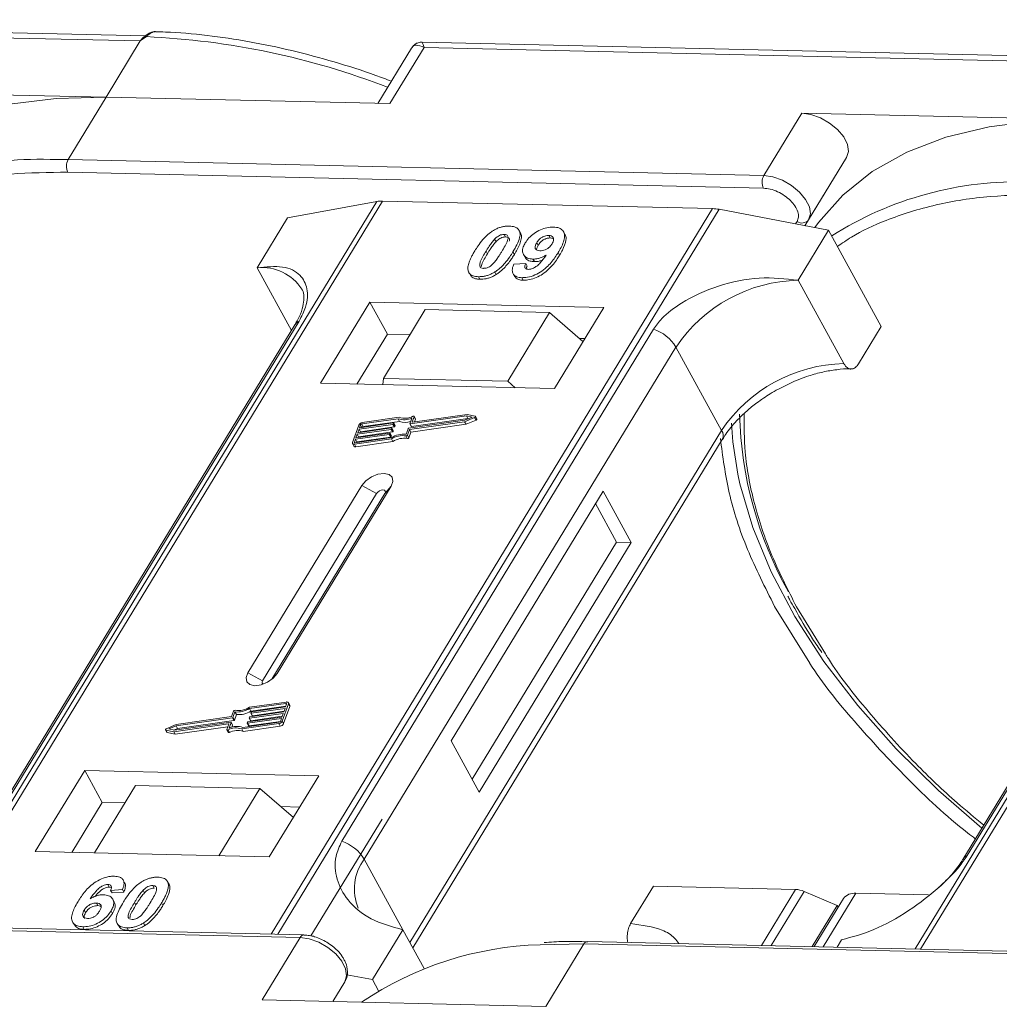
# Model space of a CAD drawing. Header units: millimetres. Extents: x -623 to 852, y 50 to 1083.
# Tile 54 of 72: x 397 to 445, y 852 to 900. Entities that reach past the tile are written whole.
import ezdxf

# ---------------------------------------------------------------- set-up
doc = ezdxf.new("R2010")
doc.units = ezdxf.units.MM

msp = doc.modelspace()

# ---------------------------------------------------------------- linework, layer by layer
at = {"color": 7, "linetype": 'Continuous', "lineweight": 15}
for p, q in [((402.714, 899.646), (368.177, 900.439)), ((368.274, 900.179), (402.457, 899.394)), ((402.756, 899.605), (402.457, 899.394)), ((402.457, 899.394), (400.777, 896.632)), ((415.775, 899.037), (414.125, 896.326)), ((414.72, 896.312), (416.401, 899.074)), ((450.84, 898.542), (416.304, 899.334)), ((416.401, 899.074), (450.584, 898.29)), ((400.777, 896.632), (386.833, 896.952)), ((398.909, 893.563), (400.777, 896.632)), ((400.777, 896.632), (414.72, 896.312)), ((434.96, 895.848), (433.092, 892.779)), ((448.903, 895.528), (434.96, 895.848)), ((398.909, 893.563), (398.021, 893.569)), ((433.092, 892.779), (398.909, 893.563)), ((437.153, 893.672), (435.11, 890.314)), ((435.286, 890.603), (437.153, 893.672)), ((398.895, 892.941), (433.078, 892.157)), ((414.073, 891.507), (392.393, 855.877)), ((392.662, 855.871), (414.359, 891.528)), ((409.696, 890.701), (414.073, 891.507)), ((414.359, 891.528), (430.575, 891.156)), ((430.575, 891.156), (408.879, 855.499)), ((409.212, 855.491), (430.892, 891.121)), ((430.892, 891.121), (436.273, 890.092)), ((409.696, 890.701), (408.202, 888.246)), ((434.723, 890.525), (434.648, 890.402)), ((435.11, 890.314), (435.286, 890.603)), ((462.2, 890.403), (440.52, 854.773)), ((440.789, 854.767), (462.485, 890.424)), ((420.335, 889.888), (420.404, 889.762)), ((421.132, 889.958), (421.063, 890.084)), ((422.589, 889.712), (422.52, 889.838)), ((423.32, 889.893), (423.251, 890.019)), ((434.779, 887.636), (436.273, 890.092)), ((436.273, 890.092), (438.86, 885.364)), ((419.863, 889.654), (419.932, 889.528)), ((421.934, 889.479), (422.003, 889.352)), ((422.589, 889.712), (422.716, 889.686)), ((419.441, 889.063), (419.51, 888.937)), ((420.833, 888.902), (420.764, 889.028)), ((421.28, 888.899), (421.349, 888.773)), ((423.056, 888.872), (422.987, 888.999)), ((420.805, 888.42), (421.389, 888.459)), ((421.389, 888.459), (421.458, 888.333)), ((421.746, 888.674), (421.815, 888.548)), ((408.202, 888.246), (409.884, 885.171)), ((418.645, 887.947), (418.714, 887.821)), ((419.877, 888.045), (419.946, 887.919)), ((420.769, 887.954), (420.838, 887.828)), ((419.07, 887.81), (419.139, 887.684)), ((421.204, 887.761), (421.273, 887.635)), ((437.021, 883.539), (434.779, 887.636)), ((413.733, 886.564), (411.305, 882.574)), ((425.226, 886.3), (413.733, 886.564)), ((413.733, 886.564), (414.595, 884.988)), ((416.455, 886.19), (414.401, 882.814)), ((422.561, 886.05), (416.455, 886.19)), ((420.507, 882.674), (422.561, 886.05)), ((422.561, 886.05), (424.205, 884.623)), ((422.798, 882.31), (425.226, 886.3)), ((394.949, 860.462), (410.262, 885.628)), ((410.048, 885.441), (394.735, 860.275)), ((427.666, 885.228), (412.353, 860.063)), ((437.739, 883.522), (438.86, 885.364)), ((414.595, 884.988), (413.101, 882.533)), ((415.708, 884.962), (414.595, 884.988)), ((424.292, 884.765), (424.034, 884.771)), ((443.076, 859.358), (458.389, 884.523)), ((413.461, 859.185), (428.774, 884.351)), ((431.016, 880.254), (428.774, 884.351)), ((458.175, 884.337), (442.862, 859.171)), ((411.305, 882.574), (422.798, 882.31)), ((414.401, 882.814), (414.377, 882.503)), ((420.507, 882.674), (414.401, 882.814)), ((420.875, 882.354), (420.507, 882.674)), ((415.125, 880.825), (413.337, 880.571)), ((415.179, 880.9), (413.363, 880.642)), ((413.406, 880.445), (415.194, 880.699)), ((415.194, 880.699), (415.125, 880.825)), ((415.638, 880.359), (418.398, 880.751)), ((415.682, 880.298), (418.391, 880.683)), ((415.698, 880.586), (415.797, 880.861)), ((418.474, 880.964), (415.715, 880.572)), ((415.784, 880.446), (418.543, 880.838)), ((415.815, 880.67), (415.908, 880.927)), ((415.823, 880.656), (415.815, 880.67)), ((418.518, 881.037), (415.832, 880.656)), ((415.976, 880.819), (415.907, 880.945)), ((415.908, 880.927), (415.977, 880.801)), ((415.929, 880.67), (415.977, 880.801)), ((418.391, 880.683), (418.883, 880.89)), ((418.46, 880.557), (418.391, 880.683)), ((418.398, 880.751), (418.759, 880.903)), ((418.46, 880.557), (418.952, 880.764)), ((418.759, 880.903), (418.474, 880.964)), ((418.543, 880.838), (418.474, 880.964)), ((418.906, 880.955), (418.518, 881.037)), ((418.543, 880.838), (418.584, 880.829)), ((418.883, 880.89), (418.952, 880.764)), ((418.991, 880.819), (418.922, 880.945)), ((413.187, 880.516), (412.881, 879.665)), ((414.773, 880.304), (413.113, 880.068)), ((413.139, 880.139), (414.799, 880.375)), ((413.202, 880.316), (413.139, 880.139)), ((413.182, 879.942), (414.842, 880.178)), ((414.863, 880.552), (413.202, 880.316)), ((413.271, 880.19), (413.202, 880.316)), ((413.228, 880.387), (414.888, 880.623)), ((413.279, 880.529), (413.228, 880.387)), ((413.259, 880.156), (413.271, 880.19)), ((413.271, 880.19), (414.932, 880.426)), ((413.347, 880.404), (413.279, 880.529)), ((413.337, 880.571), (413.406, 880.445)), ((414.842, 880.178), (414.773, 880.304)), ((414.815, 880.36), (414.803, 880.325)), ((414.872, 880.199), (414.803, 880.325)), ((414.884, 880.243), (414.815, 880.369)), ((414.884, 880.234), (414.815, 880.36)), ((414.932, 880.426), (414.863, 880.552)), ((414.872, 880.199), (414.884, 880.234)), ((414.905, 880.608), (414.892, 880.573)), ((414.961, 880.447), (414.892, 880.573)), ((414.973, 880.491), (414.904, 880.618)), ((414.974, 880.482), (414.905, 880.608)), ((414.961, 880.447), (414.974, 880.482)), ((415.511, 880.064), (415.609, 880.338)), ((415.583, 880.024), (415.682, 880.298)), ((415.652, 879.898), (415.751, 880.172)), ((415.751, 880.172), (415.682, 880.298)), ((415.699, 880.577), (415.768, 880.451)), ((431.016, 880.254), (415.703, 855.088)), ((415.784, 880.446), (415.715, 880.572)), ((415.751, 880.172), (418.46, 880.557)), ((413.024, 879.82), (412.973, 879.678)), ((412.973, 879.678), (412.989, 879.649)), ((412.981, 879.578), (414.797, 879.836)), ((413.006, 879.649), (414.794, 879.903)), ((414.684, 880.055), (413.024, 879.82)), ((413.093, 879.694), (413.024, 879.82)), ((413.05, 879.891), (414.71, 880.126)), ((413.113, 880.068), (413.05, 879.891)), ((413.05, 879.452), (414.866, 879.71)), ((413.081, 879.659), (413.093, 879.694)), ((413.093, 879.694), (414.753, 879.929)), ((413.182, 879.942), (413.113, 880.068)), ((413.17, 879.908), (413.182, 879.942)), ((414.753, 879.929), (414.684, 880.055)), ((414.726, 880.112), (414.714, 880.076)), ((414.783, 879.95), (414.714, 880.076)), ((414.795, 879.995), (414.726, 880.121)), ((414.726, 880.112), (414.795, 879.986)), ((414.783, 879.95), (414.795, 879.986)), ((414.866, 879.71), (414.797, 879.836)), ((415.506, 879.982), (415.575, 879.856)), ((415.652, 879.898), (415.583, 880.024)), ((415.846, 854.827), (431.049, 879.813)), ((412.883, 879.61), (412.952, 879.484)), ((413.05, 879.452), (412.981, 879.578)), ((413.345, 877.548), (407.743, 868.341)), ((409.18, 868.308), (414.782, 877.515)), ((413.345, 877.548), (414.066, 877.158)), ((414.782, 877.515), (414.475, 877.149)), ((425.198, 877.276), (417.728, 865)), ((426.577, 874.754), (425.198, 877.276)), ((414.066, 877.158), (408.464, 867.951)), ((408.923, 868.024), (414.475, 877.149)), ((425.859, 874.771), (424.824, 876.662)), ((418.763, 863.109), (425.859, 874.771)), ((419.107, 862.478), (426.577, 874.754)), ((426.577, 874.754), (425.859, 874.771)), ((433.621, 871.603), (435.348, 868.815)), ((436.12, 869.269), (434.698, 871.578)), ((408.464, 867.951), (407.743, 868.341)), ((409.18, 868.308), (408.991, 868.083)), ((409.636, 866.908), (407.819, 866.65)), ((409.61, 866.837), (407.823, 866.583)), ((407.891, 866.457), (409.605, 866.7)), ((407.932, 866.43), (409.593, 866.666)), ((409.429, 865.97), (409.735, 866.821)), ((409.498, 865.844), (409.804, 866.695)), ((409.593, 866.666), (409.643, 866.808)), ((409.637, 866.789), (409.61, 866.837)), ((409.803, 866.75), (409.734, 866.876)), ((409.735, 866.821), (409.804, 866.695)), ((406.978, 866.127), (404.219, 865.735)), ((406.935, 866.188), (404.225, 865.803)), ((407.033, 866.462), (406.935, 866.188)), ((407.047, 866), (406.978, 866.127)), ((407.106, 866.422), (407.007, 866.148)), ((407.076, 866.021), (407.007, 866.148)), ((407.076, 866.021), (407.175, 866.296)), ((407.175, 866.296), (407.106, 866.422)), ((407.754, 865.934), (409.414, 866.17)), ((407.801, 866.126), (407.814, 866.161)), ((409.478, 866.347), (407.818, 866.111)), ((407.891, 866.457), (407.823, 866.583)), ((407.843, 866.182), (409.503, 866.418)), ((407.887, 865.985), (409.426, 866.204)), ((407.89, 866.374), (407.903, 866.409)), ((407.89, 866.365), (407.959, 866.239)), ((409.567, 866.595), (407.907, 866.359)), ((407.976, 866.233), (407.907, 866.359)), ((407.976, 866.233), (409.516, 866.452)), ((409.414, 866.17), (409.478, 866.347)), ((409.503, 866.418), (409.567, 866.595)), ((404.225, 865.803), (403.734, 865.596)), ((404.219, 865.735), (403.857, 865.582)), ((404.098, 865.448), (406.785, 865.83)), ((404.142, 865.522), (406.902, 865.914)), ((404.167, 865.322), (406.756, 865.69)), ((404.288, 865.609), (404.219, 865.735)), ((404.288, 865.609), (407.047, 866)), ((406.801, 865.815), (406.709, 865.559)), ((406.798, 865.806), (406.785, 865.83)), ((406.918, 865.899), (406.82, 865.625)), ((406.987, 865.782), (406.918, 865.908)), ((406.987, 865.773), (406.918, 865.899)), ((406.949, 865.668), (406.987, 865.773)), ((407.437, 865.586), (409.254, 865.844)), ((407.491, 865.661), (409.279, 865.915)), ((407.506, 865.46), (409.323, 865.718)), ((407.712, 865.877), (407.725, 865.913)), ((407.712, 865.868), (407.781, 865.742)), ((409.389, 866.099), (407.728, 865.863)), ((407.797, 865.737), (407.728, 865.863)), ((407.797, 865.737), (409.337, 865.955)), ((407.801, 866.116), (407.87, 865.99)), ((407.887, 865.985), (407.818, 866.111)), ((409.254, 865.844), (409.323, 865.718)), ((409.338, 865.957), (409.389, 866.099)), ((409.498, 865.844), (409.429, 865.97)), ((403.695, 865.541), (403.764, 865.415)), ((403.71, 865.531), (404.098, 865.448)), ((403.779, 865.405), (403.71, 865.531)), ((403.779, 865.405), (404.167, 865.322)), ((403.857, 865.582), (404.142, 865.522)), ((404.167, 865.322), (404.098, 865.448)), ((404.102, 865.53), (404.288, 865.609)), ((406.709, 865.54), (406.778, 865.414)), ((406.832, 865.41), (406.763, 865.536)), ((407.506, 865.46), (407.437, 865.586)), ((417.728, 865), (419.107, 862.478)), ((399.727, 863.546), (397.299, 859.556)), ((411.22, 863.282), (399.727, 863.546)), ((399.727, 863.546), (400.589, 861.97)), ((408.792, 859.293), (411.22, 863.282)), ((402.225, 862.804), (400.209, 859.49)), ((402.225, 862.804), (408.331, 862.664)), ((406.314, 859.35), (408.331, 862.664)), ((408.331, 862.664), (409.975, 861.237)), ((400.589, 861.97), (399.095, 859.515)), ((401.702, 861.945), (400.589, 861.97)), ((410.286, 861.748), (409.362, 861.769)), ((414.334, 861.156), (410.841, 855.417)), ((397.299, 859.556), (408.792, 859.293)), ((413.461, 859.185), (415.358, 855.719)), ((400.864, 857.94), (400.933, 857.813)), ((401.686, 858.028), (401.617, 858.154)), ((403.748, 858.15), (403.742, 858.161)), ((403.82, 858.031), (403.889, 857.905)), ((401.582, 857.688), (400.998, 857.649)), ((400.998, 857.649), (401.067, 857.523)), ((401.067, 857.523), (401.651, 857.562)), ((401.582, 857.688), (401.651, 857.562)), ((402.665, 857.529), (402.596, 857.655)), ((403.068, 857.889), (403.137, 857.763)), ((426.543, 856.017), (427.664, 857.859)), ((427.664, 857.859), (434.648, 857.698)), ((434.648, 857.698), (432.973, 854.946)), ((435.067, 857.6), (433.445, 854.935)), ((435.067, 857.6), (436.697, 856.904)), ((436.01, 854.876), (437.61, 857.506)), ((441.186, 857.424), (437.61, 857.506)), ((400.299, 857.027), (400.368, 856.901)), ((401.177, 857.081), (401.108, 857.207)), ((402.173, 857.063), (402.242, 856.937)), ((403.499, 857.032), (403.568, 856.906)), ((436.999, 857.246), (435.563, 854.887)), ((399.7, 856.683), (399.769, 856.557)), ((401.02, 856.641), (401.089, 856.515)), ((435.471, 854.889), (436.697, 856.904)), ((436.742, 856.823), (436.697, 856.904)), ((376.127, 856.122), (410.31, 855.337)), ((410.492, 855.462), (376.309, 856.246)), ((399.135, 856.091), (399.204, 855.965)), ((401.322, 856.025), (401.391, 855.899)), ((402.61, 856.046), (402.679, 855.92)), ((399.629, 855.861), (399.698, 855.735)), ((401.803, 855.811), (401.872, 855.685)), ((415.358, 855.719), (413.864, 853.264)), ((415.358, 855.719), (416.4, 853.814)), ((410.31, 855.337), (408.442, 852.268)), ((422.094, 854.979), (424.253, 855.017)), ((422.386, 851.948), (424.253, 855.017)), ((424.253, 855.017), (458.436, 854.233)), ((458.619, 854.358), (424.436, 855.142)), ((436.686, 854.861), (436.907, 855.224)), ((412.503, 853.162), (411.911, 852.189)), ((411.911, 852.189), (412.503, 853.162)), ((412.601, 853.505), (413.864, 853.264)), ((413.864, 853.264), (414.163, 852.717)), ((408.442, 852.268), (422.386, 851.948))]:
    msp.add_line(p, q, dxfattribs=at)
at = {"color": 7, "linetype": 'Continuous', "lineweight": 15, "flags": 128}
for points in [[(402.756, 899.605), (402.74, 899.615), (402.725, 899.623), (402.712, 899.627), (402.7, 899.63), (402.691, 899.629), (402.684, 899.625), (402.679, 899.619), (402.676, 899.61)], [(400.777, 896.632), (398.325, 896.574), (396.026, 896.286), (393.906, 895.769), (391.988, 895.031), (390.293, 894.079), (388.839, 892.924), (387.643, 891.577), (387.463, 891.327)], [(437.153, 893.672), (437.242, 893.964), (437.193, 894.309), (437.012, 894.678), (436.713, 895.039), (436.322, 895.361), (435.874, 895.617), (435.406, 895.784), (434.96, 895.848)], [(448.903, 895.528), (446.451, 895.47), (444.153, 895.181), (442.033, 894.665), (440.115, 893.927), (438.419, 892.975), (436.966, 891.819), (435.769, 890.473), (435.59, 890.222)], [(435.286, 890.603), (435.374, 890.895), (435.326, 891.24), (435.144, 891.609), (434.845, 891.97), (434.455, 892.292), (434.007, 892.548), (433.539, 892.715), (433.092, 892.779)], [(415.832, 880.656), (415.828, 880.656), (415.824, 880.656), (415.82, 880.657), (415.818, 880.659), (415.816, 880.661), (415.815, 880.664), (415.815, 880.667), (415.815, 880.67)], [(415.854, 880.95), (415.866, 880.954), (415.877, 880.956), (415.888, 880.956), (415.897, 880.954), (415.904, 880.95), (415.908, 880.943), (415.909, 880.936), (415.908, 880.927)], [(418.906, 880.955), (418.916, 880.951), (418.922, 880.945), (418.924, 880.936), (418.922, 880.926), (418.917, 880.916), (418.908, 880.906), (418.896, 880.897), (418.883, 880.89)], [(418.952, 880.764), (418.965, 880.771), (418.977, 880.78), (418.986, 880.79), (418.991, 880.8), (418.993, 880.81), (418.991, 880.819)], [(414.799, 880.375), (414.803, 880.375), (414.807, 880.374), (414.811, 880.373), (414.813, 880.372), (414.815, 880.369), (414.816, 880.367), (414.816, 880.364), (414.815, 880.36)], [(414.888, 880.623), (414.892, 880.623), (414.896, 880.623), (414.9, 880.622), (414.902, 880.62), (414.904, 880.618), (414.905, 880.615), (414.905, 880.612), (414.905, 880.608)], [(415.715, 880.572), (415.711, 880.572), (415.707, 880.572), (415.703, 880.573), (415.701, 880.575), (415.699, 880.577), (415.698, 880.58), (415.698, 880.583), (415.698, 880.586)], [(431.814, 878.103), (431.571, 879.695), (431.507, 880.617)], [(412.973, 879.678), (412.971, 879.671), (412.972, 879.665), (412.974, 879.659), (412.977, 879.655), (412.983, 879.651), (412.99, 879.649), (412.997, 879.648), (413.006, 879.649)], [(414.71, 880.126), (414.714, 880.127), (414.718, 880.126), (414.721, 880.125), (414.724, 880.123), (414.726, 880.121), (414.727, 880.118), (414.727, 880.115), (414.726, 880.112)], [(412.981, 879.578), (412.955, 879.576), (412.931, 879.579), (412.911, 879.585), (412.895, 879.595), (412.883, 879.609), (412.877, 879.626), (412.877, 879.644), (412.881, 879.665)], [(414.782, 877.515), (414.87, 877.751), (414.836, 877.954), (414.684, 878.092), (414.437, 878.145), (414.134, 878.105), (413.82, 877.977), (413.543, 877.782), (413.345, 877.548)], [(443.793, 860.702), (441.667, 862.553), (439.584, 864.606), (437.703, 866.731), (436.042, 868.905), (434.62, 871.104), (433.45, 873.306), (432.547, 875.487), (431.918, 877.624), (431.814, 878.103)], [(414.475, 877.149), (414.5, 877.216), (414.491, 877.274), (414.447, 877.313), (414.377, 877.328), (414.291, 877.317), (414.201, 877.28), (414.122, 877.225), (414.066, 877.158)], [(407.743, 868.341), (407.655, 868.105), (407.689, 867.902), (407.841, 867.764), (408.088, 867.711), (408.391, 867.751), (408.705, 867.879), (408.982, 868.075), (409.18, 868.308)], [(408.464, 867.951), (408.438, 867.884), (408.448, 867.826), (408.492, 867.787), (408.496, 867.785)], [(409.643, 866.808), (409.645, 866.815), (409.645, 866.821), (409.643, 866.826), (409.639, 866.831), (409.634, 866.834), (409.627, 866.837), (409.619, 866.837), (409.61, 866.837)], [(409.636, 866.908), (409.662, 866.91), (409.686, 866.907), (409.706, 866.901), (409.722, 866.89), (409.733, 866.877), (409.739, 866.86), (409.74, 866.841), (409.735, 866.821)], [(407.818, 866.111), (407.813, 866.111), (407.809, 866.111), (407.806, 866.112), (407.803, 866.114), (407.801, 866.116), (407.8, 866.119), (407.8, 866.122), (407.801, 866.126)], [(407.907, 866.359), (407.902, 866.359), (407.899, 866.359), (407.895, 866.361), (407.892, 866.362), (407.891, 866.365), (407.89, 866.367), (407.889, 866.37), (407.89, 866.374)], [(406.785, 865.83), (406.789, 865.83), (406.793, 865.83), (406.796, 865.829), (406.799, 865.827), (406.801, 865.825), (406.802, 865.822), (406.802, 865.819), (406.801, 865.815)], [(406.902, 865.914), (406.906, 865.914), (406.91, 865.914), (406.913, 865.913), (406.916, 865.911), (406.918, 865.909), (406.919, 865.906), (406.919, 865.903), (406.918, 865.899)], [(407.728, 865.863), (407.724, 865.863), (407.72, 865.863), (407.717, 865.864), (407.714, 865.866), (407.712, 865.868), (407.711, 865.871), (407.711, 865.874), (407.712, 865.877)], [(403.71, 865.531), (403.701, 865.534), (403.695, 865.541), (403.692, 865.549), (403.694, 865.559), (403.7, 865.57), (403.709, 865.58), (403.72, 865.589), (403.734, 865.596)], [(406.763, 865.536), (406.751, 865.532), (406.739, 865.529), (406.729, 865.529), (406.72, 865.532), (406.713, 865.536), (406.708, 865.542), (406.707, 865.55), (406.709, 865.559)], [(406.778, 865.414), (406.782, 865.41), (406.789, 865.406), (406.798, 865.403), (406.808, 865.403), (406.82, 865.406), (406.832, 865.41)], [(410.31, 855.337), (410.756, 855.273), (411.224, 855.106), (411.672, 854.851), (412.063, 854.528), (412.362, 854.167), (412.543, 853.798), (412.592, 853.453), (412.503, 853.162)]]:
    msp.add_lwpolyline(points, dxfattribs=at)
at = {"color": 7, "linetype": 'Continuous', "lineweight": 15}
for centre, radius, start, end in [((401.061, 862.037), 37.606, 68.8867, 87.4164), ((397.474, 876.392), 17.186, 88.173, 122.2769), ((399.502, 893.238), 0.676, 151.2883, 206.0774), ((433.685, 892.454), 0.676, 151.2883, 206.0774), ((445.6, 875.288), 17.186, 88.173, 122.2769), ((414.319, 890.125), 1.404, 88.3644, 100.0749), ((430.523, 889.233), 1.923, 78.9596, 88.4511), ((434.964, 890.851), 0.406, 233.4992, 322.3259), ((408.442, 885.939), 2.32, 32.7281, 95.9449), ((434.947, 880.199), 7.439, 91.2925, 146.0732), ((410.46, 885.184), 0.486, 114.0472, 148.0355), ((427.024, 883.279), 2.052, 31.4947, 71.765), ((437.189, 876.102), 7.439, 91.2925, 146.0732), ((413.392, 880.415), 0.229, 97.4207, 153.8527), ((415.416, 881.684), 0.907, 251.2927, 294.8085), ((415.461, 881.669), 0.819, 249.8549, 298.6145), ((415.476, 881.501), 0.85, 250.6487, 287.8017), ((415.957, 880.81), 0.0214, 336.1246, 26.8104), ((450.718, 881.532), 18.828, 181.473, 209.2705), ((413.347, 880.495), 0.0762, 97.4207, 153.8527), ((413.416, 880.369), 0.0769, 97.5763, 152.4403), ((414.769, 880.341), 0.0381, 277.4207, 333.8527), ((414.838, 880.215), 0.0381, 277.4207, 333.8527), ((414.858, 880.59), 0.0381, 277.4207, 333.8527), ((414.874, 880.238), 0.011, 336.9348, 26.0002), ((414.927, 880.464), 0.0381, 277.4207, 333.8527), ((414.963, 880.487), 0.011, 336.9348, 26.0002), ((415.643, 880.321), 0.0381, 97.4207, 153.8527), ((415.779, 880.46), 0.0149, 216.6597, 287.1115), ((430.674, 880.006), 0.422, 332.7392, 35.9387), ((414.679, 880.093), 0.0381, 277.4207, 333.8527), ((414.748, 879.967), 0.0381, 277.4207, 333.8527), ((415.397, 878.896), 1.173, 84.4424, 120.9301), ((414.785, 879.99), 0.011, 336.9348, 26.0002), ((415.34, 878.999), 0.998, 80.3986, 122.9491), ((415.409, 878.873), 0.998, 80.3986, 122.9491), ((415.517, 880.055), 0.0736, 261.7629, 334.647), ((415.586, 879.929), 0.0736, 261.7629, 334.647), ((413.023, 879.537), 0.0892, 216.6597, 287.1115), ((407.277, 867.487), 0.998, 260.3986, 302.9491), ((409.743, 866.721), 0.0661, 336.9348, 26.0002), ((406.973, 866.164), 0.0381, 277.4207, 333.8527), ((407.1, 866.431), 0.0736, 81.7629, 154.647), ((407.219, 867.589), 1.173, 264.4424, 300.9301), ((407.288, 867.463), 1.173, 264.4424, 300.9301), ((407.848, 866.144), 0.0381, 97.4207, 153.8527), ((407.937, 866.393), 0.0381, 97.4207, 153.8527), ((407.971, 866.247), 0.0149, 216.6597, 287.1115), ((407.155, 864.817), 0.819, 69.8549, 118.6145), ((407.2, 864.802), 0.907, 71.2927, 114.8085), ((406.977, 865.777), 0.011, 336.9348, 26.0002), ((407.042, 866.038), 0.0381, 277.4207, 333.8527), ((407.759, 865.896), 0.0381, 97.4207, 153.8527), ((407.793, 865.751), 0.0149, 216.6597, 287.1115), ((407.882, 865.999), 0.0149, 216.6597, 287.1115), ((409.224, 866.07), 0.229, 277.4207, 333.8527), ((409.269, 865.99), 0.0762, 277.4207, 333.8527), ((409.293, 865.944), 0.229, 277.4207, 333.8527), ((403.782, 865.426), 0.0212, 210.2186, 262.8226), ((407.224, 864.691), 0.819, 69.8549, 118.6145), ((411.711, 858.113), 2.052, 31.4947, 71.765), ((443.274, 858.914), 0.486, 114.0436, 148.1804), ((415.407, 857.722), 2.434, 143.0587, 202.974), ((434.598, 856.545), 1.154, 66.0507, 87.522), ((437.529, 856.847), 0.664, 83.0653, 142.99), ((410.502, 855.252), 0.21, 92.0598, 156.0028), ((424.453, 854.921), 0.221, 94.3757, 154.3004), ((422.562, 838.514), 16.472, 91.6287, 124.0831)]:
    msp.add_arc(centre, radius, start, end, dxfattribs=at)
msp.add_open_spline([(402.457, 899.394), (402.49, 899.442), (402.556, 899.537), (402.636, 899.586), (402.676, 899.61)], degree=3, dxfattribs=at)
for points, knots in [([(402.691, 899.629), (402.678, 899.619), (402.652, 899.601), (402.627, 899.581), (402.614, 899.572)], [0, 0, 0, 0, 0.5187957, 1, 1, 1, 1]), ([(403.172, 899.848), (403.128, 899.845), (403.033, 899.839), (402.864, 899.765), (402.752, 899.679), (402.684, 899.625)], [0, 0, 0, 0, 0.249637, 0.538323, 1, 1, 1, 1]), ([(403.213, 899.848), (403.208, 899.849), (403.168, 899.861), (403.088, 899.838), (402.974, 899.789), (402.864, 899.707), (402.79, 899.637), (402.756, 899.605)], [0, 0, 0, 0, 0.0330436, 0.2854264, 0.5318753, 0.785768, 1, 1, 1, 1]), ([(414.789, 897.416), (414.534, 897.514), (413.599, 897.871), (411.965, 898.383), (409.889, 898.942), (407.797, 899.38), (405.721, 899.679), (404.185, 899.832), (403.37, 899.837), (403.212, 899.838)], [0, 0, 0, 0, 0.064257, 0.235538, 0.411454, 0.590698, 0.772379, 0.955884, 1, 1, 1, 1]), ([(416.401, 899.074), (416.261, 899.131), (416.045, 899.218), (415.85, 899.151), (415.779, 899.037), (415.747, 898.986)], [0, 0, 0, 0, 0.498413, 0.772928, 1, 1, 1, 1]), ([(416.302, 899.334), (416.238, 899.331), (416.128, 899.324), (415.944, 899.239), (415.86, 899.143), (415.814, 899.09)], [0, 0, 0, 0, 0.389383, 0.666862, 1, 1, 1, 1]), ([(416.303, 899.328), (416.303, 899.33), (416.302, 899.354), (416.325, 899.271), (416.375, 899.14), (416.401, 899.074)], [0, 0, 0, 0, 0.044603, 0.521109, 1, 1, 1, 1]), ([(388.584, 890.396), (388.807, 890.554), (389.516, 891.059), (391.104, 891.783), (393.36, 892.488), (396.024, 892.917), (397.948, 892.933), (398.895, 892.941)], [0, 0, 0, 0, 0.088375, 0.281114, 0.527622, 0.767417, 1, 1, 1, 1]), ([(433.078, 892.157), (433.186, 892.147), (433.406, 892.126), (433.767, 891.994), (434.11, 891.799), (434.404, 891.555), (434.631, 891.282), (434.769, 891), (434.811, 890.732), (434.752, 890.593), (434.723, 890.525)], [0, 0, 0, 0, 0.12225, 0.25, 0.37775, 0.5, 0.62225, 0.75, 0.87775, 1, 1, 1, 1]), ([(436.711, 889.292), (436.934, 889.45), (437.642, 889.955), (439.231, 890.678), (441.487, 891.384), (444.151, 891.813), (446.074, 891.829), (447.022, 891.837)], [0, 0, 0, 0, 0.088375, 0.281114, 0.527622, 0.767417, 1, 1, 1, 1]), ([(418.888, 889.076), (418.94, 889.158), (419.057, 889.344), (419.306, 889.668), (419.565, 889.925), (419.756, 890.049), (419.777, 890.063)], [0, 0, 0, 0, 0.236731, 0.537555, 0.949668, 1, 1, 1, 1]), ([(419.777, 890.063), (419.827, 890.093), (419.93, 890.154), (420.095, 890.222), (420.261, 890.27), (420.397, 890.29), (420.504, 890.297), (420.557, 890.297), (420.584, 890.297)], [0, 0, 0, 0, 0.193776, 0.3936, 0.587864, 0.788908, 0.894169, 1, 1, 1, 1]), ([(419.863, 889.654), (419.905, 889.696), (419.975, 889.765), (420.099, 889.84), (420.213, 889.879), (420.29, 889.887), (420.33, 889.888), (420.335, 889.888)], [0, 0, 0, 0, 0.334804, 0.542561, 0.750382, 0.970721, 1, 1, 1, 1]), ([(420.335, 889.888), (420.373, 889.883), (420.443, 889.876), (420.509, 889.827), (420.535, 889.734), (420.502, 889.564), (420.379, 889.323), (420.27, 889.139), (420.214, 889.046)], [0, 0, 0, 0, 0.104614, 0.188814, 0.273512, 0.444127, 0.719481, 1, 1, 1, 1]), ([(420.584, 890.297), (420.677, 890.289), (420.865, 890.271), (421.044, 890.144), (421.129, 889.959), (421.086, 889.587), (420.9, 889.265), (420.764, 889.028)], [0, 0, 0, 0, 0.147566, 0.296688, 0.431278, 0.580404, 1, 1, 1, 1]), ([(420.833, 888.902), (420.881, 888.984), (421.032, 889.24), (421.176, 889.577), (421.199, 889.855), (421.137, 889.93), (421.12, 889.951)], [0, 0, 0, 0, 0.220552, 0.687786, 0.91457, 1, 1, 1, 1]), ([(421.367, 889.467), (421.423, 889.55), (421.535, 889.715), (421.797, 889.945), (422.108, 890.122), (422.447, 890.235), (422.652, 890.243), (422.758, 890.247)], [0, 0, 0, 0, 0.197927, 0.397728, 0.597413, 0.790584, 1, 1, 1, 1]), ([(421.934, 889.479), (421.97, 889.532), (422.026, 889.616), (422.146, 889.725), (422.265, 889.789), (422.395, 889.832), (422.475, 889.836), (422.52, 889.838)], [0, 0, 0, 0, 0.2913202, 0.4655393, 0.6416315, 0.798664, 1, 1, 1, 1]), ([(422.52, 889.838), (422.566, 889.832), (422.659, 889.821), (422.741, 889.746), (422.774, 889.647), (422.747, 889.534), (422.706, 889.46), (422.687, 889.426)], [0, 0, 0, 0, 0.207955, 0.420406, 0.62732, 0.827707, 1, 1, 1, 1]), ([(422.758, 890.247), (422.851, 890.238), (423.039, 890.221), (423.222, 890.091), (423.317, 889.899), (423.29, 889.566), (423.139, 889.253), (423.009, 889.035), (422.987, 888.999)], [0, 0, 0, 0, 0.148288, 0.297745, 0.443713, 0.607791, 0.934708, 1, 1, 1, 1]), ([(423.056, 888.872), (423.104, 888.954), (423.249, 889.202), (423.377, 889.536), (423.385, 889.799), (423.322, 889.872), (423.309, 889.886)], [0, 0, 0, 0, 0.2271221, 0.6848597, 0.9348975, 1, 1, 1, 1]), ([(419.441, 889.063), (419.466, 889.104), (419.517, 889.186), (419.588, 889.297), (419.656, 889.396), (419.719, 889.482), (419.785, 889.569), (419.837, 889.626), (419.863, 889.654)], [0, 0, 0, 0, 0.205942, 0.411959, 0.558149, 0.704502, 0.851801, 1, 1, 1, 1]), ([(419.51, 888.937), (419.535, 888.978), (419.586, 889.06), (419.657, 889.171), (419.725, 889.27), (419.788, 889.356), (419.854, 889.443), (419.906, 889.5), (419.932, 889.528)], [0, 0, 0, 0, 0.2059417, 0.4119594, 0.558149, 0.7045024, 0.8518015, 1, 1, 1, 1]), ([(419.932, 889.528), (419.974, 889.57), (420.044, 889.638), (420.168, 889.714), (420.282, 889.753), (420.359, 889.761), (420.399, 889.762), (420.404, 889.762)], [0, 0, 0, 0, 0.334804, 0.542561, 0.750382, 0.970721, 1, 1, 1, 1]), ([(420.404, 889.762), (420.442, 889.757), (420.512, 889.75), (420.577, 889.7), (420.601, 889.633), (420.588, 889.579), (420.582, 889.553)], [0, 0, 0, 0, 0.293658, 0.530016, 0.767769, 1, 1, 1, 1]), ([(421.746, 888.674), (421.653, 888.684), (421.467, 888.704), (421.295, 888.843), (421.218, 889.035), (421.251, 889.254), (421.332, 889.403), (421.367, 889.467)], [0, 0, 0, 0, 0.210189, 0.421773, 0.623603, 0.837034, 1, 1, 1, 1]), ([(422.088, 889.082), (422.042, 889.086), (421.955, 889.095), (421.873, 889.155), (421.842, 889.238), (421.863, 889.35), (421.908, 889.43), (421.934, 889.479)], [0, 0, 0, 0, 0.213937, 0.398075, 0.583091, 0.751666, 1, 1, 1, 1]), ([(421.921, 889.131), (421.924, 889.157), (421.931, 889.227), (421.975, 889.304), (422.003, 889.352)], [0, 0, 0, 0, 0.366323, 1, 1, 1, 1]), ([(422.003, 889.352), (422.039, 889.406), (422.095, 889.49), (422.215, 889.599), (422.334, 889.663), (422.464, 889.706), (422.544, 889.71), (422.589, 889.712)], [0, 0, 0, 0, 0.29132, 0.465539, 0.641632, 0.798664, 1, 1, 1, 1]), ([(422.687, 889.426), (422.654, 889.377), (422.599, 889.296), (422.474, 889.193), (422.346, 889.128), (422.211, 889.085), (422.129, 889.083), (422.088, 889.082)], [0, 0, 0, 0, 0.2673945, 0.4472142, 0.6271221, 0.8130653, 1, 1, 1, 1]), ([(418.567, 888.078), (418.559, 888.112), (418.543, 888.18), (418.554, 888.327), (418.603, 888.518), (418.694, 888.725), (418.791, 888.912), (418.856, 889.022), (418.888, 889.076)], [0, 0, 0, 0, 0.1184406, 0.2393457, 0.4595932, 0.6849248, 0.8422399, 1, 1, 1, 1]), ([(419.319, 888.219), (419.273, 888.226), (419.199, 888.236), (419.14, 888.292), (419.122, 888.387), (419.158, 888.557), (419.283, 888.797), (419.388, 888.974), (419.441, 889.063)], [0, 0, 0, 0, 0.1253702, 0.2022903, 0.2791788, 0.4647576, 0.7305818, 1, 1, 1, 1]), ([(419.212, 888.305), (419.216, 888.339), (419.231, 888.455), (419.355, 888.672), (419.458, 888.848), (419.51, 888.937)], [0, 0, 0, 0, 0.166989, 0.580698, 1, 1, 1, 1]), ([(420.214, 889.046), (420.189, 889.005), (420.139, 888.923), (420.067, 888.812), (419.999, 888.713), (419.936, 888.626), (419.869, 888.538), (419.817, 888.482), (419.791, 888.453)], [0, 0, 0, 0, 0.20527, 0.410616, 0.55715, 0.703844, 0.851471, 1, 1, 1, 1]), ([(420.764, 889.028), (420.712, 888.946), (420.596, 888.76), (420.351, 888.443), (420.095, 888.187), (419.905, 888.063), (419.877, 888.045)], [0, 0, 0, 0, 0.237281, 0.538591, 0.932677, 1, 1, 1, 1]), ([(419.946, 887.919), (419.995, 887.951), (420.092, 888.017), (420.255, 888.156), (420.428, 888.335), (420.589, 888.536), (420.723, 888.726), (420.796, 888.843), (420.833, 888.902)], [0, 0, 0, 0, 0.118595, 0.239509, 0.447458, 0.659935, 0.829685, 1, 1, 1, 1]), ([(422.987, 888.999), (422.935, 888.917), (422.779, 888.671), (422.506, 888.331), (422.117, 888.023), (421.754, 887.843), (421.437, 887.765), (421.266, 887.762), (421.204, 887.761)], [0, 0, 0, 0, 0.142337, 0.429127, 0.589943, 0.751205, 0.909895, 1, 1, 1, 1]), ([(421.273, 887.635), (421.373, 887.639), (421.575, 887.647), (421.91, 887.756), (422.24, 887.934), (422.617, 888.249), (422.871, 888.578), (423.018, 888.812), (423.056, 888.872)], [0, 0, 0, 0, 0.14324, 0.28761, 0.430449, 0.591135, 0.89544, 1, 1, 1, 1]), ([(421.523, 888.169), (421.564, 888.171), (421.646, 888.176), (421.792, 888.235), (421.957, 888.337), (422.17, 888.557), (422.301, 888.741), (422.39, 888.868)], [0, 0, 0, 0, 0.112015, 0.224355, 0.367768, 0.565827, 1, 1, 1, 1]), ([(422.39, 888.868), (422.339, 888.839), (422.234, 888.78), (422.096, 888.728), (421.985, 888.698), (421.904, 888.683), (421.824, 888.675), (421.772, 888.675), (421.746, 888.674)], [0, 0, 0, 0, 0.243491, 0.496266, 0.61821, 0.741704, 0.870158, 1, 1, 1, 1]), ([(419.791, 888.453), (419.749, 888.411), (419.68, 888.343), (419.556, 888.268), (419.444, 888.229), (419.366, 888.22), (419.326, 888.22), (419.319, 888.219)], [0, 0, 0, 0, 0.333678, 0.540413, 0.747264, 0.961209, 1, 1, 1, 1]), ([(421.204, 887.761), (421.11, 887.77), (420.941, 887.787), (420.784, 887.904), (420.714, 888.079), (420.743, 888.264), (420.792, 888.387), (420.805, 888.42)], [0, 0, 0, 0, 0.2427882, 0.4388655, 0.6348012, 0.9009361, 1, 1, 1, 1]), ([(421.389, 888.459), (421.369, 888.41), (421.338, 888.334), (421.349, 888.244), (421.395, 888.195), (421.459, 888.173), (421.506, 888.17), (421.523, 888.169)], [0, 0, 0, 0, 0.3447142, 0.5290593, 0.7142089, 0.8921959, 1, 1, 1, 1]), ([(421.361, 888.779), (421.374, 888.749), (421.416, 888.655), (421.578, 888.569), (421.744, 888.555), (421.815, 888.548)], [0, 0, 0, 0, 0.20752, 0.66568, 1, 1, 1, 1]), ([(421.815, 888.548), (421.864, 888.549), (421.965, 888.552), (422.097, 888.581), (422.175, 888.608), (422.197, 888.616)], [0, 0, 0, 0, 0.409454, 0.83528, 1, 1, 1, 1]), ([(410.262, 885.628), (410.38, 885.862), (410.681, 886.462), (410.694, 887.257), (410.339, 887.962), (409.524, 888.377), (408.641, 888.29), (408.202, 888.246)], [0, 0, 0, 0, 0.125713, 0.321276, 0.524466, 0.763484, 1, 1, 1, 1]), ([(419.07, 887.81), (419.023, 887.813), (418.928, 887.818), (418.802, 887.848), (418.695, 887.899), (418.628, 887.962), (418.587, 888.024), (418.574, 888.06), (418.567, 888.078)], [0, 0, 0, 0, 0.192635, 0.388697, 0.582015, 0.783044, 0.890959, 1, 1, 1, 1]), ([(419.877, 888.045), (419.827, 888.015), (419.724, 887.954), (419.559, 887.885), (419.393, 887.837), (419.257, 887.817), (419.15, 887.81), (419.097, 887.81), (419.07, 887.81)], [0, 0, 0, 0, 0.193769, 0.393564, 0.587886, 0.789131, 0.894283, 1, 1, 1, 1]), ([(419.139, 887.684), (419.188, 887.685), (419.287, 887.685), (419.445, 887.708), (419.611, 887.753), (419.751, 887.81), (419.863, 887.868), (419.918, 887.902), (419.946, 887.919)], [0, 0, 0, 0, 0.193594, 0.390501, 0.584817, 0.78683, 0.892868, 1, 1, 1, 1]), ([(421.419, 888.192), (421.421, 888.218), (421.425, 888.263), (421.448, 888.312), (421.458, 888.333)], [0, 0, 0, 0, 0.569737, 1, 1, 1, 1]), ([(418.718, 887.824), (418.73, 887.81), (418.766, 887.771), (418.857, 887.728), (418.963, 887.699), (419.06, 887.688), (419.113, 887.685), (419.139, 887.684)], [0, 0, 0, 0, 0.143925, 0.415852, 0.697483, 0.848301, 1, 1, 1, 1]), ([(420.841, 887.831), (420.877, 887.783), (420.946, 887.691), (421.12, 887.644), (421.234, 887.637), (421.273, 887.635)], [0, 0, 0, 0, 0.4158523, 0.8021376, 1, 1, 1, 1]), ([(434.779, 887.636), (434.149, 887.705), (432.887, 887.841), (430.841, 887.417), (429.207, 886.668), (428.144, 885.881), (427.796, 885.405), (427.666, 885.228)], [0, 0, 0, 0, 0.249096, 0.498243, 0.745205, 0.90541, 1, 1, 1, 1]), ([(410.386, 887.19), (410.397, 887.175), (410.466, 887.082), (410.502, 886.878), (410.486, 886.474), (410.352, 885.993), (410.146, 885.621), (410.046, 885.44)], [0, 0, 0, 0, 0.054359, 0.333223, 0.559722, 0.78604, 1, 1, 1, 1]), ([(437.739, 883.522), (437.693, 883.46), (437.602, 883.336), (437.43, 883.261), (437.258, 883.282), (437.117, 883.386), (437.048, 883.495), (437.021, 883.539)], [0, 0, 0, 0, 0.2146939, 0.4293877, 0.6440816, 0.8587754, 1, 1, 1, 1]), ([(433.804, 882.288), (434.155, 882.464), (434.646, 882.71), (435.385, 882.969), (435.999, 883.139), (436.681, 883.249), (437.148, 883.29), (437.356, 883.271), (437.371, 883.27)], [0, 0, 0, 0, 0.288391, 0.40474, 0.594322, 0.785544, 0.984773, 1, 1, 1, 1]), ([(431.065, 879.815), (431.114, 879.9), (431.285, 880.2), (431.692, 880.678), (432.219, 881.191), (432.773, 881.64), (433.3, 882.002), (433.669, 882.211), (433.804, 882.288)], [0, 0, 0, 0, 0.0972859, 0.3406221, 0.5254687, 0.6869716, 0.885597, 1, 1, 1, 1]), ([(434.698, 871.578), (434.269, 872.423), (433.398, 874.139), (432.564, 876.699), (432.118, 879.039), (432.119, 880.458), (432.12, 881.079)], [0, 0, 0, 0, 0.255322, 0.518562, 0.789217, 1, 1, 1, 1]), ([(430.958, 879.858), (431.071, 878.976), (431.298, 877.211), (432.199, 874.427), (433.149, 872.541), (433.621, 871.603)], [0, 0, 0, 0, 0.3344532, 0.6690302, 1, 1, 1, 1]), ([(434.276, 872.106), (434.306, 872.043), (434.399, 871.843), (434.523, 871.642), (434.608, 871.506)], [0, 0, 0, 0, 0.317467, 1, 1, 1, 1]), ([(434.608, 871.506), (434.882, 871.009), (435.28, 870.284), (435.784, 869.567), (435.942, 869.341)], [0, 0, 0, 0, 0.685846, 1, 1, 1, 1]), ([(443.89, 860.86), (443.452, 861.22), (442.272, 862.188), (440.332, 864.054), (438.199, 866.425), (436.744, 868.247), (436.166, 869.193), (436.12, 869.269)], [0, 0, 0, 0, 0.139905, 0.3768262, 0.6798421, 0.9746062, 1, 1, 1, 1]), ([(435.348, 868.815), (435.351, 868.81), (435.949, 867.845), (437.52, 865.926), (440.099, 863.14), (442.139, 861.206), (443.352, 860.283), (443.479, 860.186)], [0, 0, 0, 0, 0.001708, 0.316913, 0.637904, 0.961869, 1, 1, 1, 1]), ([(412.353, 860.063), (412.242, 859.816), (411.957, 859.186), (412.067, 858.169), (412.624, 857.094), (413.715, 856.175), (414.812, 855.87), (415.358, 855.719)], [0, 0, 0, 0, 0.1257134, 0.3212757, 0.5244662, 0.763484, 1, 1, 1, 1]), ([(436.907, 855.224), (437.425, 855.361), (438.462, 855.636), (440.209, 856.606), (441.647, 857.715), (442.612, 858.68), (442.95, 859.174), (443.076, 859.358)], [0, 0, 0, 0, 0.249096, 0.498243, 0.745205, 0.90541, 1, 1, 1, 1]), ([(442.859, 859.17), (442.856, 859.164), (442.762, 858.98), (442.448, 858.578), (442.047, 858.12), (441.753, 857.864), (441.675, 857.796)], [0, 0, 0, 0, 0.0148763, 0.4238311, 0.846052, 1, 1, 1, 1]), ([(399.4, 857.11), (399.452, 857.192), (399.608, 857.438), (399.881, 857.778), (400.27, 858.085), (400.633, 858.265), (400.95, 858.344), (401.121, 858.346), (401.183, 858.347)], [0, 0, 0, 0, 0.142337, 0.429127, 0.589943, 0.751205, 0.909895, 1, 1, 1, 1]), ([(400.864, 857.94), (400.823, 857.937), (400.741, 857.932), (400.594, 857.873), (400.428, 857.77), (400.215, 857.55), (400.085, 857.366), (399.997, 857.24)], [0, 0, 0, 0, 0.112049, 0.22438, 0.370115, 0.570276, 1, 1, 1, 1]), ([(400.998, 857.649), (401.018, 857.697), (401.05, 857.772), (401.039, 857.862), (400.993, 857.914), (400.928, 857.936), (400.881, 857.938), (400.864, 857.94)], [0, 0, 0, 0, 0.33384, 0.524547, 0.716372, 0.891824, 1, 1, 1, 1]), ([(401.183, 858.347), (401.277, 858.338), (401.447, 858.322), (401.603, 858.204), (401.672, 858.03), (401.644, 857.846), (401.596, 857.723), (401.582, 857.688)], [0, 0, 0, 0, 0.2426908, 0.4390024, 0.635006, 0.8950587, 1, 1, 1, 1]), ([(401.623, 857.08), (401.675, 857.162), (401.791, 857.348), (402.04, 857.671), (402.299, 857.926), (402.489, 858.05), (402.51, 858.064)], [0, 0, 0, 0, 0.237381, 0.538918, 0.949082, 1, 1, 1, 1]), ([(401.651, 857.562), (401.678, 857.642), (401.733, 857.802), (401.74, 857.969), (401.686, 858.022), (401.683, 858.026)], [0, 0, 0, 0, 0.4817849, 0.9693075, 1, 1, 1, 1]), ([(402.51, 858.064), (402.56, 858.094), (402.663, 858.155), (402.828, 858.223), (402.994, 858.271), (403.13, 858.292), (403.237, 858.298), (403.29, 858.298), (403.317, 858.298)], [0, 0, 0, 0, 0.193776, 0.3936, 0.587864, 0.788908, 0.894169, 1, 1, 1, 1]), ([(403.317, 858.298), (403.364, 858.296), (403.459, 858.291), (403.585, 858.26), (403.693, 858.21), (403.76, 858.147), (403.8, 858.085), (403.813, 858.049), (403.82, 858.031)], [0, 0, 0, 0, 0.192627, 0.388684, 0.582013, 0.783201, 0.891038, 1, 1, 1, 1]), ([(403.82, 858.031), (403.828, 857.997), (403.844, 857.928), (403.834, 857.784), (403.788, 857.601), (403.7, 857.397), (403.602, 857.207), (403.533, 857.091), (403.499, 857.032)], [0, 0, 0, 0, 0.118432, 0.239329, 0.449434, 0.664178, 0.83182, 1, 1, 1, 1]), ([(403.568, 856.906), (403.616, 856.988), (403.724, 857.171), (403.86, 857.473), (403.928, 857.734), (403.897, 857.87), (403.889, 857.905)], [0, 0, 0, 0, 0.2367747, 0.5279276, 0.8783337, 1, 1, 1, 1]), ([(403.889, 857.905), (403.877, 857.937), (403.859, 857.985), (403.82, 858.021), (403.807, 858.033)], [0, 0, 0, 0, 0.667997, 1, 1, 1, 1]), ([(399.997, 857.24), (400.048, 857.269), (400.153, 857.328), (400.291, 857.382), (400.401, 857.41), (400.483, 857.426), (400.563, 857.434), (400.615, 857.434), (400.641, 857.434)], [0, 0, 0, 0, 0.243654, 0.49576, 0.617892, 0.741503, 0.870025, 1, 1, 1, 1]), ([(400.243, 857.358), (400.243, 857.358), (400.299, 857.436), (400.402, 857.555), (400.58, 857.701), (400.73, 857.779), (400.853, 857.812), (400.91, 857.813), (400.933, 857.813)], [0, 0, 0, 0, 0.000071, 0.368569, 0.571075, 0.774891, 0.911654, 1, 1, 1, 1]), ([(400.641, 857.434), (400.734, 857.424), (400.92, 857.404), (401.09, 857.266), (401.168, 857.077), (401.138, 856.858), (401.056, 856.708), (401.02, 856.641)], [0, 0, 0, 0, 0.210216, 0.421975, 0.620016, 0.831037, 1, 1, 1, 1]), ([(400.933, 857.813), (400.972, 857.812), (401.015, 857.811), (401.04, 857.791), (401.042, 857.789)], [0, 0, 0, 0, 0.900108, 1, 1, 1, 1]), ([(402.173, 857.063), (402.198, 857.104), (402.248, 857.185), (402.32, 857.296), (402.388, 857.395), (402.451, 857.483), (402.518, 857.57), (402.57, 857.627), (402.596, 857.655)], [0, 0, 0, 0, 0.20527, 0.410616, 0.557148, 0.703844, 0.851475, 1, 1, 1, 1]), ([(402.242, 856.937), (402.267, 856.978), (402.317, 857.059), (402.389, 857.17), (402.457, 857.269), (402.52, 857.357), (402.587, 857.444), (402.639, 857.501), (402.665, 857.529)], [0, 0, 0, 0, 0.20527, 0.410616, 0.557148, 0.703844, 0.851475, 1, 1, 1, 1]), ([(402.596, 857.655), (402.638, 857.698), (402.708, 857.766), (402.832, 857.841), (402.946, 857.88), (403.023, 857.888), (403.063, 857.889), (403.068, 857.889)], [0, 0, 0, 0, 0.334804, 0.542561, 0.750382, 0.970721, 1, 1, 1, 1]), ([(402.665, 857.529), (402.707, 857.571), (402.777, 857.64), (402.901, 857.715), (403.015, 857.754), (403.092, 857.762), (403.132, 857.763), (403.137, 857.763)], [0, 0, 0, 0, 0.334804, 0.542561, 0.750382, 0.970721, 1, 1, 1, 1]), ([(403.068, 857.889), (403.107, 857.884), (403.175, 857.877), (403.24, 857.829), (403.267, 857.741), (403.237, 857.573), (403.115, 857.329), (403.003, 857.14), (402.946, 857.045)], [0, 0, 0, 0, 0.105646, 0.186221, 0.267042, 0.431541, 0.712708, 1, 1, 1, 1]), ([(399.629, 855.861), (399.536, 855.87), (399.349, 855.888), (399.165, 856.017), (399.07, 856.209), (399.097, 856.542), (399.249, 856.856), (399.379, 857.074), (399.4, 857.11)], [0, 0, 0, 0, 0.148269, 0.297647, 0.442421, 0.607851, 0.935658, 1, 1, 1, 1]), ([(399.7, 856.683), (399.735, 856.733), (399.791, 856.816), (399.92, 856.919), (400.048, 856.984), (400.181, 857.024), (400.26, 857.026), (400.299, 857.027)], [0, 0, 0, 0, 0.276721, 0.45687, 0.637007, 0.824068, 1, 1, 1, 1]), ([(400.299, 857.027), (400.346, 857.022), (400.432, 857.014), (400.512, 856.954), (400.547, 856.869), (400.522, 856.755), (400.477, 856.673), (400.453, 856.63)], [0, 0, 0, 0, 0.213757, 0.394944, 0.576585, 0.777311, 1, 1, 1, 1]), ([(401.089, 856.515), (401.132, 856.598), (401.219, 856.763), (401.238, 856.962), (401.183, 857.047), (401.165, 857.075)], [0, 0, 0, 0, 0.401791, 0.807526, 1, 1, 1, 1]), ([(401.803, 855.811), (401.71, 855.82), (401.523, 855.837), (401.342, 855.964), (401.252, 856.162), (401.313, 856.541), (401.497, 856.86), (401.623, 857.08)], [0, 0, 0, 0, 0.1475277, 0.2965695, 0.43214, 0.6087374, 1, 1, 1, 1]), ([(402.052, 856.221), (402.006, 856.227), (401.932, 856.236), (401.872, 856.292), (401.854, 856.386), (401.889, 856.554), (402.014, 856.794), (402.119, 856.973), (402.173, 857.063)], [0, 0, 0, 0, 0.125351, 0.202197, 0.279182, 0.459742, 0.727968, 1, 1, 1, 1]), ([(401.944, 856.305), (401.948, 856.337), (401.962, 856.452), (402.086, 856.669), (402.189, 856.847), (402.242, 856.937)], [0, 0, 0, 0, 0.159501, 0.57679, 1, 1, 1, 1]), ([(402.946, 857.045), (402.921, 857.004), (402.87, 856.922), (402.799, 856.811), (402.731, 856.713), (402.668, 856.626), (402.602, 856.539), (402.55, 856.483), (402.524, 856.454)], [0, 0, 0, 0, 0.205942, 0.411959, 0.558149, 0.704502, 0.851801, 1, 1, 1, 1]), ([(403.499, 857.032), (403.447, 856.95), (403.33, 856.764), (403.085, 856.446), (402.829, 856.189), (402.638, 856.064), (402.61, 856.046)], [0, 0, 0, 0, 0.236629, 0.537361, 0.932986, 1, 1, 1, 1]), ([(399.867, 856.271), (399.821, 856.276), (399.728, 856.287), (399.646, 856.362), (399.614, 856.461), (399.64, 856.574), (399.681, 856.647), (399.7, 856.683)], [0, 0, 0, 0, 0.207905, 0.419981, 0.630626, 0.821735, 1, 1, 1, 1]), ([(401.02, 856.641), (400.964, 856.559), (400.852, 856.394), (400.591, 856.162), (400.274, 855.983), (399.934, 855.872), (399.731, 855.865), (399.629, 855.861)], [0, 0, 0, 0, 0.197831, 0.3973, 0.59891, 0.798741, 1, 1, 1, 1]), ([(399.715, 856.267), (399.704, 856.291), (399.682, 856.344), (399.71, 856.448), (399.75, 856.521), (399.769, 856.557)], [0, 0, 0, 0, 0.296139, 0.660307, 1, 1, 1, 1]), ([(399.698, 855.735), (399.798, 855.739), (400, 855.746), (400.33, 855.852), (400.641, 856.024), (400.91, 856.254), (401.028, 856.427), (401.089, 856.515)], [0, 0, 0, 0, 0.198208, 0.398397, 0.584963, 0.787074, 1, 1, 1, 1]), ([(399.769, 856.557), (399.804, 856.607), (399.86, 856.69), (399.989, 856.793), (400.117, 856.858), (400.25, 856.897), (400.329, 856.9), (400.368, 856.901)], [0, 0, 0, 0, 0.276721, 0.45687, 0.637007, 0.824068, 1, 1, 1, 1]), ([(400.453, 856.63), (400.418, 856.577), (400.362, 856.493), (400.242, 856.384), (400.122, 856.319), (399.991, 856.276), (399.911, 856.273), (399.867, 856.271)], [0, 0, 0, 0, 0.288697, 0.463553, 0.639942, 0.801808, 1, 1, 1, 1]), ([(400.368, 856.901), (400.417, 856.898), (400.484, 856.894), (400.523, 856.862), (400.534, 856.852)], [0, 0, 0, 0, 0.715718, 1, 1, 1, 1]), ([(402.524, 856.454), (402.482, 856.412), (402.413, 856.344), (402.289, 856.269), (402.177, 856.231), (402.099, 856.221), (402.059, 856.221), (402.052, 856.221)], [0, 0, 0, 0, 0.333678, 0.540413, 0.747264, 0.961209, 1, 1, 1, 1]), ([(402.679, 855.92), (402.728, 855.952), (402.825, 856.018), (402.99, 856.159), (403.165, 856.34), (403.326, 856.544), (403.46, 856.733), (403.532, 856.848), (403.568, 856.906)], [0, 0, 0, 0, 0.11827, 0.23888, 0.450732, 0.667209, 0.83334, 1, 1, 1, 1]), ([(399.214, 855.972), (399.243, 855.924), (399.31, 855.814), (399.501, 855.747), (399.649, 855.738), (399.698, 855.735)], [0, 0, 0, 0, 0.338595, 0.784132, 1, 1, 1, 1]), ([(402.61, 856.046), (402.56, 856.016), (402.457, 855.955), (402.292, 855.886), (402.126, 855.839), (401.99, 855.818), (401.883, 855.811), (401.83, 855.811), (401.803, 855.811)], [0, 0, 0, 0, 0.193769, 0.393564, 0.587886, 0.789131, 0.894283, 1, 1, 1, 1]), ([(426.543, 856.017), (426.505, 855.941), (426.428, 855.789), (426.379, 855.498), (426.372, 855.255), (426.403, 855.131), (426.411, 855.097)], [0, 0, 0, 0, 0.295987, 0.591974, 0.887961, 1, 1, 1, 1]), ([(428.919, 855.039), (428.852, 855.132), (428.652, 855.405), (427.94, 855.84), (427.094, 855.948), (426.543, 856.017)], [0, 0, 0, 0, 0.152259, 0.448917, 1, 1, 1, 1]), ([(401.404, 855.907), (401.425, 855.869), (401.478, 855.771), (401.656, 855.701), (401.811, 855.69), (401.872, 855.685)], [0, 0, 0, 0, 0.2754092, 0.7103646, 1, 1, 1, 1]), ([(401.872, 855.685), (401.921, 855.686), (402.02, 855.686), (402.178, 855.709), (402.344, 855.754), (402.484, 855.811), (402.596, 855.869), (402.651, 855.903), (402.679, 855.92)], [0, 0, 0, 0, 0.193594, 0.390501, 0.584817, 0.78683, 0.892868, 1, 1, 1, 1]), ([(411.624, 855.103), (411.424, 855.207), (411.145, 855.35), (410.759, 855.444), (410.588, 855.451), (410.494, 855.454)], [0, 0, 0, 0, 0.538027, 0.74783, 1, 1, 1, 1]), ([(412.454, 854.26), (412.429, 854.31), (412.351, 854.463), (412.093, 854.768), (411.805, 854.974), (411.624, 855.103)], [0, 0, 0, 0, 0.1526432, 0.4684968, 1, 1, 1, 1]), ([(424.445, 855.125), (424.05, 855.139), (423.309, 855.165), (422.615, 855.111), (422.291, 855.086)], [0, 0, 0, 0, 0.533839, 1, 1, 1, 1]), ([(412.501, 853.181), (412.515, 853.196), (412.622, 853.323), (412.654, 853.666), (412.596, 854.017), (412.484, 854.21), (412.454, 854.26)], [0, 0, 0, 0, 0.054424, 0.4493774, 0.857077, 1, 1, 1, 1])]:
    msp.add_open_spline(points, degree=3, knots=knots, dxfattribs=at)

doc.saveas('drawing.dxf')
